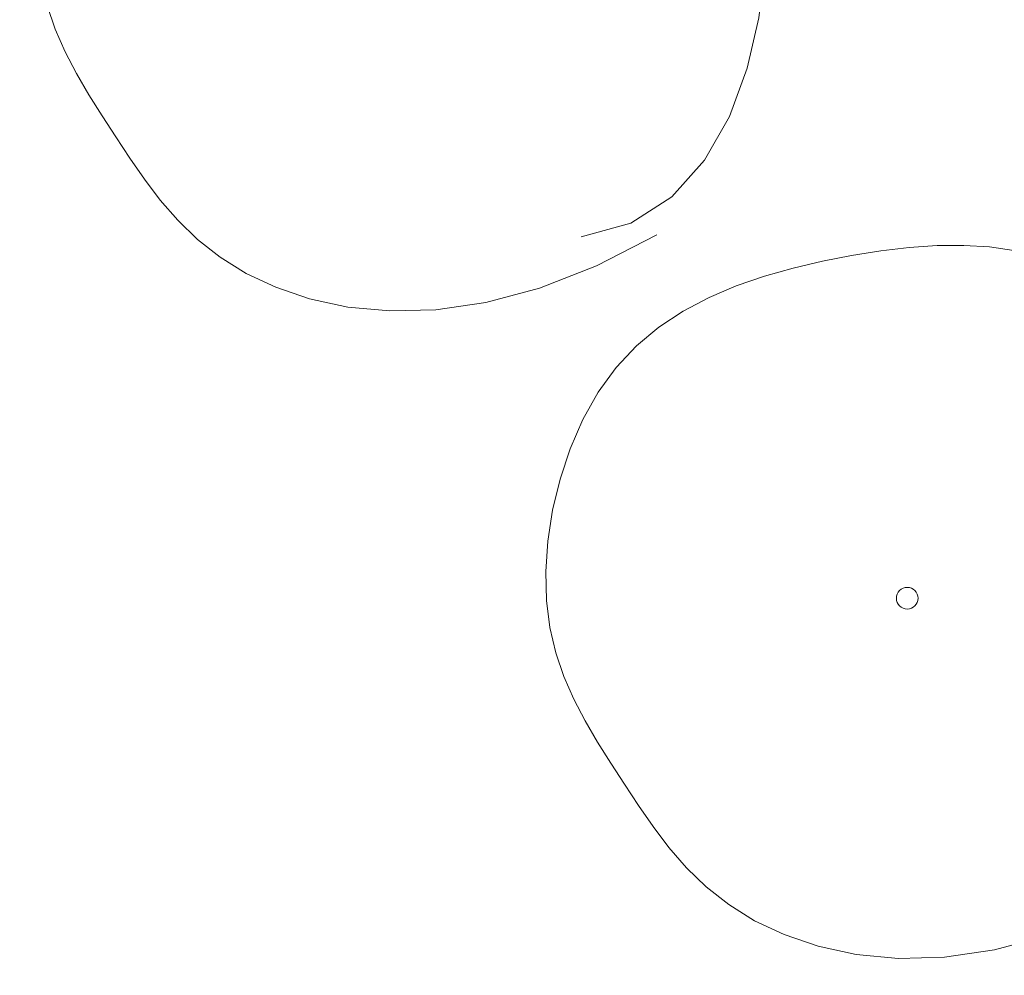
# Model space of a CAD drawing. Header units: metres. Extents: x 196678 to 197613, y 355400 to 356418.
# Tile 9 of 40: x 197090 to 197102, y 355539 to 355551. Entities that reach past the tile are written whole.
import ezdxf

# ---------------------------------------------------------------- set-up
doc = ezdxf.new("R2010")
doc.units = ezdxf.units.M
doc.layers.add('B-WE-GR-BOOM-S', color=252, linetype='Continuous', lineweight=18)

# ---------------------------------------------------------------- blocks, each defined once
blk = doc.blocks.new('SGR-BOOM_09')
blk.add_lwpolyline([(-2.711, 3.837), (-3.391, 3.615), (-3.939, 3.223), (-4.367, 2.697), (-4.684, 2.075), (-4.901, 1.394), (-5.029, 0.692), (-5.078, 0.004), (-5.057, -0.631), (-4.978, -1.184), (-4.849, -1.658), (-4.679, -2.064), (-4.477, -2.414), (-4.251, -2.716), (-4.01, -2.983), (-3.764, -3.225), (-3.519, -3.452), (-3.284, -3.674), (-3.056, -3.889), (-2.829, -4.093), (-2.6, -4.282), (-2.363, -4.453), (-2.114, -4.603), (-1.847, -4.727), (-1.559, -4.822), (-1.246, -4.884), (-0.91, -4.917), (-0.554, -4.921), (-0.182, -4.9), (0.202, -4.856), (0.595, -4.791), (0.994, -4.707), (1.395, -4.608), (1.794, -4.494), (2.188, -4.363), (2.571, -4.21), (2.939, -4.034), (3.289, -3.828), (3.615, -3.591), (3.913, -3.317), (4.179, -3.005), (4.41, -2.651), (4.604, -2.263), (4.761, -1.849), (4.881, -1.421), (4.964, -0.986), (5.01, -0.553), (5.019, -0.132), (4.99, 0.267), (4.925, 0.639), (4.826, 0.985), (4.699, 1.309), (4.548, 1.616), (4.377, 1.91), (4.191, 2.196), (3.994, 2.477), (3.79, 2.759), (3.583, 3.043), (3.366, 3.327), (3.134, 3.606), (2.878, 3.874), (2.592, 4.126), (2.268, 4.357), (1.9, 4.563), (1.48, 4.737), (1.004, 4.874), (0.471, 4.963), (-0.115, 4.99), (-0.752, 4.944), (-1.438, 4.81), (-2.17, 4.577), (-2.945, 4.231), (-3.76, 3.761)])
blk.add_circle((0, 0), 0.15)

msp = doc.modelspace()

# ---------------------------------------------------------------- block references
at = {"layer": 'B-WE-GR-BOOM-S', "xscale": 0.9000000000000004, "yscale": 0.9000000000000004, "zscale": 0.9000000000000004, "rotation": 177.2882798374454}
for p in [(197094.433, 355551.79), (197100.773, 355543.717)]:
    msp.add_blockref('SGR-BOOM_09', p, dxfattribs=at)

doc.saveas('drawing.dxf')
